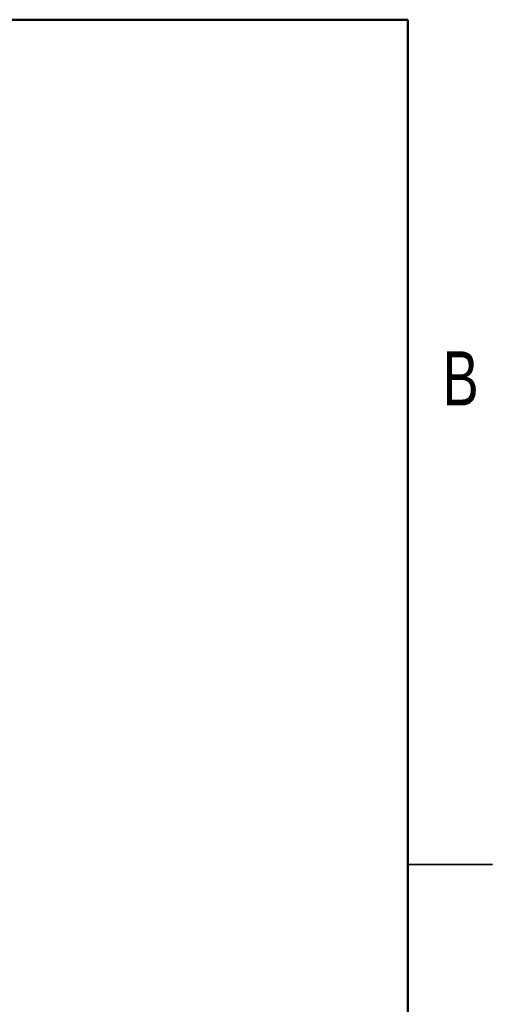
# Model space of a CAD drawing. Header units: millimetres. Extents: x 3 to 276, y 3 to 213.
# Tile 5 of 5: x 223 to 276, y 92 to 203. Entities that reach past the tile are written whole.
import ezdxf

# ---------------------------------------------------------------- set-up
doc = ezdxf.new("R2010")
doc.units = ezdxf.units.MM
doc.styles.add('SLDTEXTSTYLE0', font='TXT', dxfattribs={"width": 0.75})

msp = doc.modelspace()

# ---------------------------------------------------------------- linework, layer by layer
at = {"color": 7, "linetype": 'Continuous', "lineweight": 50}
for p, q in [((12.7, 203.2), (266.7, 203.2)), ((266.7, 203.2), (266.7, 12.7))]:
    msp.add_line(p, q, dxfattribs=at)
at = {"color": 7, "linetype": 'Continuous', "lineweight": 25}
for p, q in [((276.23, 107.95), (266.7, 107.95)), ((266.7, 107.95), (276.23, 107.95))]:
    msp.add_line(p, q, dxfattribs=at)

# ---------------------------------------------------------------- texts
at = {"color": 7, "linetype": 'Continuous', "lineweight": 0, "insert": (272.65, 165.81), "char_height": 6.1, "attachment_point": 2, "style": 'SLDTEXTSTYLE0'}
msp.add_mtext('B', dxfattribs=at)

doc.saveas('drawing.dxf')
